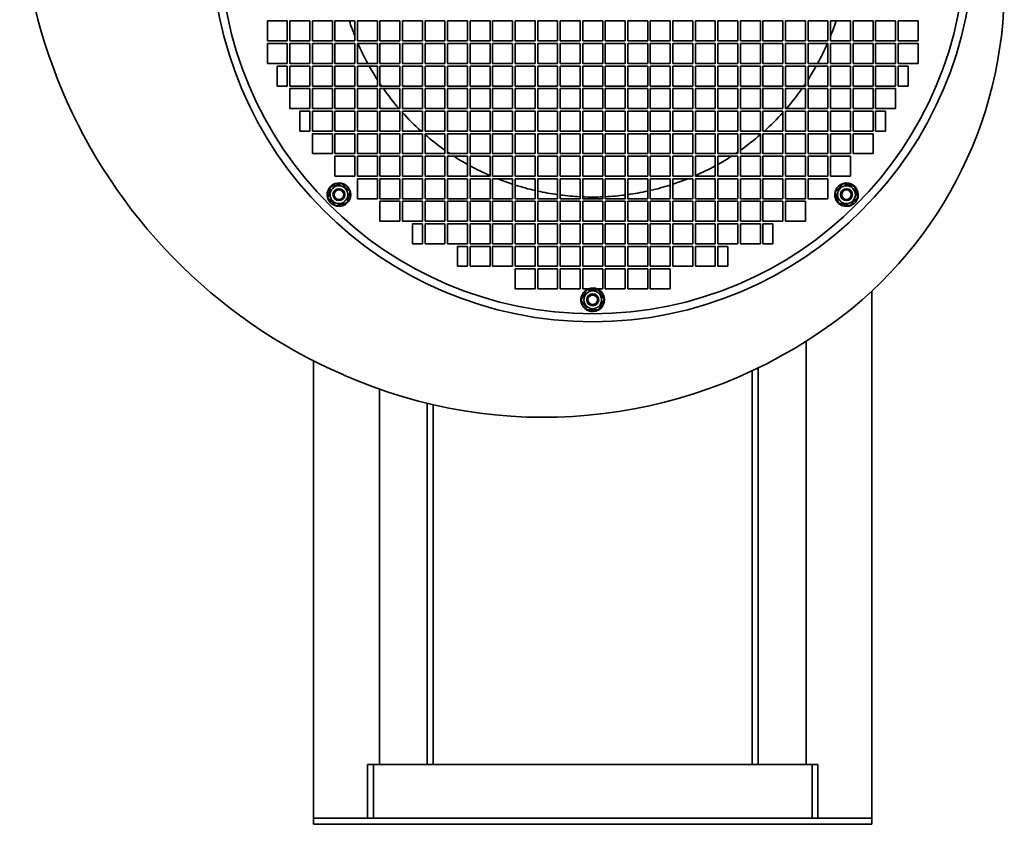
# Model space of a CAD drawing. Header units: millimetres. Extents: x 589 to 1091, y 185 to 1003.
# Tile 1 of 5: x 589 to 1083, y 185 to 588. Entities that reach past the tile are written whole.
import ezdxf

# ---------------------------------------------------------------- set-up
doc = ezdxf.new("R2010")
doc.units = ezdxf.units.MM
doc.header["$LTSCALE"] = 4
doc.layers.add('Krawędzie widoczne(ISO)', color=7, linetype='Continuous', lineweight=35, true_color=0x262659)

msp = doc.modelspace()

# ---------------------------------------------------------------- linework, layer by layer
at = {"layer": 'Krawędzie widoczne(ISO)'}
for p, q in [((713.01, 587.8), (723.01, 587.8)), ((713.01, 577.8), (713.01, 587.8)), ((723.01, 587.8), (723.01, 577.8)), ((724.31, 587.8), (734.31, 587.8)), ((724.31, 577.8), (724.31, 587.8)), ((734.31, 587.8), (734.31, 577.8)), ((735.61, 587.8), (745.61, 587.8)), ((735.61, 577.8), (735.61, 587.8)), ((745.61, 587.8), (745.61, 577.8)), ((746.91, 587.8), (756.91, 587.8)), ((746.91, 577.8), (746.91, 587.8)), ((756.91, 587.8), (756.91, 577.8)), ((758.21, 587.8), (768.21, 587.8)), ((758.21, 577.8), (758.21, 587.8)), ((768.21, 587.8), (768.21, 577.8)), ((769.51, 587.8), (779.51, 587.8)), ((769.51, 577.8), (769.51, 587.8)), ((779.51, 587.8), (779.51, 577.8)), ((780.81, 587.8), (790.81, 587.8)), ((780.81, 577.8), (780.81, 587.8)), ((790.81, 587.8), (790.81, 577.8)), ((792.11, 587.8), (802.11, 587.8)), ((792.11, 577.8), (792.11, 587.8)), ((802.11, 587.8), (802.11, 577.8)), ((803.41, 587.8), (813.41, 587.8)), ((803.41, 577.8), (803.41, 587.8)), ((813.41, 587.8), (813.41, 577.8)), ((814.71, 587.8), (824.71, 587.8)), ((814.71, 577.8), (814.71, 587.8)), ((824.71, 587.8), (824.71, 577.8)), ((826.01, 587.8), (836.01, 587.8)), ((826.01, 577.8), (826.01, 587.8)), ((836.01, 587.8), (836.01, 577.8)), ((837.31, 587.8), (847.31, 587.8)), ((837.31, 577.8), (837.31, 587.8)), ((847.31, 587.8), (847.31, 577.8)), ((848.61, 587.8), (858.61, 587.8)), ((848.61, 577.8), (848.61, 587.8)), ((858.61, 587.8), (858.61, 577.8)), ((859.91, 587.8), (869.91, 587.8)), ((859.91, 577.8), (859.91, 587.8)), ((869.91, 587.8), (869.91, 577.8)), ((871.21, 587.8), (881.21, 587.8)), ((871.21, 577.8), (871.21, 587.8)), ((881.21, 587.8), (881.21, 577.8)), ((882.51, 587.8), (892.51, 587.8)), ((882.51, 577.8), (882.51, 587.8)), ((892.51, 587.8), (892.51, 577.8)), ((893.81, 587.8), (903.81, 587.8)), ((893.81, 577.8), (893.81, 587.8)), ((903.81, 587.8), (903.81, 577.8)), ((905.11, 587.8), (915.11, 587.8)), ((905.11, 577.8), (905.11, 587.8)), ((915.11, 587.8), (915.11, 577.8)), ((916.41, 587.8), (926.41, 587.8)), ((916.41, 577.8), (916.41, 587.8)), ((926.41, 587.8), (926.41, 577.8)), ((927.71, 587.8), (937.71, 587.8)), ((927.71, 577.8), (927.71, 587.8)), ((937.71, 587.8), (937.71, 577.8)), ((939.01, 587.8), (949.01, 587.8)), ((939.01, 577.8), (939.01, 587.8)), ((949.01, 587.8), (949.01, 577.8)), ((950.31, 587.8), (960.31, 587.8)), ((950.31, 577.8), (950.31, 587.8)), ((960.31, 587.8), (960.31, 577.8)), ((961.61, 587.8), (971.61, 587.8)), ((961.61, 577.8), (961.61, 587.8)), ((971.61, 587.8), (971.61, 577.8)), ((972.91, 587.8), (982.91, 587.8)), ((972.91, 577.8), (972.91, 587.8)), ((982.91, 587.8), (982.91, 577.8)), ((984.21, 587.8), (994.21, 587.8)), ((984.21, 577.8), (984.21, 587.8)), ((994.21, 587.8), (994.21, 577.8)), ((995.51, 587.8), (1005.51, 587.8)), ((995.51, 577.8), (995.51, 587.8)), ((1005.51, 587.8), (1005.51, 577.8)), ((1006.81, 587.8), (1016.81, 587.8)), ((1006.81, 577.8), (1006.81, 587.8)), ((1016.81, 587.8), (1016.81, 577.8)), ((1018.11, 587.8), (1028.11, 587.8)), ((1018.11, 577.8), (1018.11, 587.8)), ((1028.11, 587.8), (1028.11, 577.8)), ((1029.41, 587.8), (1039.41, 587.8)), ((1029.41, 577.8), (1029.41, 587.8)), ((1039.41, 587.8), (1039.41, 577.8)), ((723.01, 577.8), (713.01, 577.8)), ((713.01, 576.5), (723.01, 576.5)), ((713.01, 566.5), (713.01, 576.5)), ((723.01, 576.5), (723.01, 566.5)), ((734.31, 577.8), (724.31, 577.8)), ((724.31, 576.5), (734.31, 576.5)), ((724.31, 566.5), (724.31, 576.5)), ((734.31, 576.5), (734.31, 566.5)), ((745.61, 577.8), (735.61, 577.8)), ((735.61, 576.5), (745.61, 576.5)), ((735.61, 566.5), (735.61, 576.5)), ((745.61, 576.5), (745.61, 566.5)), ((756.91, 577.8), (746.91, 577.8)), ((746.91, 576.5), (756.91, 576.5)), ((746.91, 566.5), (746.91, 576.5)), ((756.91, 576.5), (756.91, 566.5)), ((768.21, 577.8), (758.21, 577.8)), ((758.21, 576.5), (768.21, 576.5)), ((758.21, 566.5), (758.21, 576.5)), ((768.21, 576.5), (768.21, 566.5)), ((779.51, 577.8), (769.51, 577.8)), ((769.51, 576.5), (779.51, 576.5)), ((769.51, 566.5), (769.51, 576.5)), ((779.51, 576.5), (779.51, 566.5)), ((790.81, 577.8), (780.81, 577.8)), ((780.81, 576.5), (790.81, 576.5)), ((780.81, 566.5), (780.81, 576.5)), ((790.81, 576.5), (790.81, 566.5)), ((802.11, 577.8), (792.11, 577.8)), ((792.11, 576.5), (802.11, 576.5)), ((792.11, 566.5), (792.11, 576.5)), ((802.11, 576.5), (802.11, 566.5)), ((813.41, 577.8), (803.41, 577.8)), ((803.41, 576.5), (813.41, 576.5)), ((803.41, 566.5), (803.41, 576.5)), ((813.41, 576.5), (813.41, 566.5)), ((824.71, 577.8), (814.71, 577.8)), ((814.71, 576.5), (824.71, 576.5)), ((814.71, 566.5), (814.71, 576.5)), ((824.71, 576.5), (824.71, 566.5)), ((836.01, 577.8), (826.01, 577.8)), ((826.01, 576.5), (836.01, 576.5)), ((826.01, 566.5), (826.01, 576.5)), ((836.01, 576.5), (836.01, 566.5)), ((847.31, 577.8), (837.31, 577.8)), ((837.31, 576.5), (847.31, 576.5)), ((837.31, 566.5), (837.31, 576.5)), ((847.31, 576.5), (847.31, 566.5)), ((858.61, 577.8), (848.61, 577.8)), ((848.61, 576.5), (858.61, 576.5)), ((848.61, 566.5), (848.61, 576.5)), ((858.61, 576.5), (858.61, 566.5)), ((869.91, 577.8), (859.91, 577.8)), ((859.91, 576.5), (869.91, 576.5)), ((859.91, 566.5), (859.91, 576.5)), ((869.91, 576.5), (869.91, 566.5)), ((881.21, 577.8), (871.21, 577.8)), ((871.21, 576.5), (881.21, 576.5)), ((871.21, 566.5), (871.21, 576.5)), ((881.21, 576.5), (881.21, 566.5)), ((892.51, 577.8), (882.51, 577.8)), ((882.51, 576.5), (892.51, 576.5)), ((882.51, 566.5), (882.51, 576.5)), ((892.51, 576.5), (892.51, 566.5)), ((903.81, 577.8), (893.81, 577.8)), ((893.81, 576.5), (903.81, 576.5)), ((893.81, 566.5), (893.81, 576.5)), ((903.81, 576.5), (903.81, 566.5)), ((915.11, 577.8), (905.11, 577.8)), ((905.11, 576.5), (915.11, 576.5)), ((905.11, 566.5), (905.11, 576.5)), ((915.11, 576.5), (915.11, 566.5)), ((926.41, 577.8), (916.41, 577.8)), ((916.41, 576.5), (926.41, 576.5)), ((916.41, 566.5), (916.41, 576.5)), ((926.41, 576.5), (926.41, 566.5)), ((937.71, 577.8), (927.71, 577.8)), ((927.71, 576.5), (937.71, 576.5)), ((927.71, 566.5), (927.71, 576.5)), ((937.71, 576.5), (937.71, 566.5)), ((949.01, 577.8), (939.01, 577.8)), ((939.01, 576.5), (949.01, 576.5)), ((939.01, 566.5), (939.01, 576.5)), ((949.01, 576.5), (949.01, 566.5)), ((960.31, 577.8), (950.31, 577.8)), ((950.31, 576.5), (960.31, 576.5)), ((950.31, 566.5), (950.31, 576.5)), ((960.31, 576.5), (960.31, 566.5)), ((971.61, 577.8), (961.61, 577.8)), ((961.61, 576.5), (971.61, 576.5)), ((961.61, 566.5), (961.61, 576.5)), ((971.61, 576.5), (971.61, 566.5)), ((982.91, 577.8), (972.91, 577.8)), ((972.91, 576.5), (982.91, 576.5)), ((972.91, 566.5), (972.91, 576.5)), ((982.91, 576.5), (982.91, 566.5)), ((994.21, 577.8), (984.21, 577.8)), ((984.21, 576.5), (994.21, 576.5)), ((984.21, 566.5), (984.21, 576.5)), ((994.21, 576.5), (994.21, 566.5)), ((1005.51, 577.8), (995.51, 577.8)), ((995.51, 576.5), (1005.51, 576.5)), ((995.51, 566.5), (995.51, 576.5)), ((1005.51, 576.5), (1005.51, 566.5)), ((1016.81, 577.8), (1006.81, 577.8)), ((1006.81, 576.5), (1016.81, 576.5)), ((1006.81, 566.5), (1006.81, 576.5)), ((1016.81, 576.5), (1016.81, 566.5)), ((1028.11, 577.8), (1018.11, 577.8)), ((1018.11, 576.5), (1028.11, 576.5)), ((1018.11, 566.5), (1018.11, 576.5)), ((1028.11, 576.5), (1028.11, 566.5)), ((1039.41, 577.8), (1029.41, 577.8)), ((1029.41, 576.5), (1039.41, 576.5)), ((1029.41, 566.5), (1029.41, 576.5)), ((1039.41, 576.5), (1039.41, 566.5)), ((723.01, 566.5), (713.01, 566.5)), ((718.01, 565.2), (723.01, 565.2)), ((718.01, 555.2), (718.01, 565.2)), ((723.01, 565.2), (723.01, 555.2)), ((734.31, 566.5), (724.31, 566.5)), ((724.31, 565.2), (734.31, 565.2)), ((724.31, 555.2), (724.31, 565.2)), ((734.31, 565.2), (734.31, 555.2)), ((745.61, 566.5), (735.61, 566.5)), ((735.61, 565.2), (745.61, 565.2)), ((735.61, 555.2), (735.61, 565.2)), ((745.61, 565.2), (745.61, 555.2)), ((756.91, 566.5), (746.91, 566.5)), ((746.91, 565.2), (756.91, 565.2)), ((746.91, 555.2), (746.91, 565.2)), ((756.91, 565.2), (756.91, 555.2)), ((768.21, 566.5), (758.21, 566.5)), ((758.21, 565.2), (768.21, 565.2)), ((758.21, 555.2), (758.21, 565.2)), ((768.21, 565.2), (768.21, 555.2)), ((779.51, 566.5), (769.51, 566.5)), ((769.51, 565.2), (779.51, 565.2)), ((769.51, 555.2), (769.51, 565.2)), ((779.51, 565.2), (779.51, 555.2)), ((790.81, 566.5), (780.81, 566.5)), ((780.81, 565.2), (790.81, 565.2)), ((780.81, 555.2), (780.81, 565.2)), ((790.81, 565.2), (790.81, 555.2)), ((802.11, 566.5), (792.11, 566.5)), ((792.11, 565.2), (802.11, 565.2)), ((792.11, 555.2), (792.11, 565.2)), ((802.11, 565.2), (802.11, 555.2)), ((813.41, 566.5), (803.41, 566.5)), ((803.41, 565.2), (813.41, 565.2)), ((803.41, 555.2), (803.41, 565.2)), ((813.41, 565.2), (813.41, 555.2)), ((824.71, 566.5), (814.71, 566.5)), ((814.71, 565.2), (824.71, 565.2)), ((814.71, 555.2), (814.71, 565.2)), ((824.71, 565.2), (824.71, 555.2)), ((836.01, 566.5), (826.01, 566.5)), ((826.01, 565.2), (836.01, 565.2)), ((826.01, 555.2), (826.01, 565.2)), ((836.01, 565.2), (836.01, 555.2)), ((847.31, 566.5), (837.31, 566.5)), ((837.31, 565.2), (847.31, 565.2)), ((837.31, 555.2), (837.31, 565.2)), ((847.31, 565.2), (847.31, 555.2)), ((858.61, 566.5), (848.61, 566.5)), ((848.61, 565.2), (858.61, 565.2)), ((848.61, 555.2), (848.61, 565.2)), ((858.61, 565.2), (858.61, 555.2)), ((869.91, 566.5), (859.91, 566.5)), ((859.91, 565.2), (869.91, 565.2)), ((859.91, 555.2), (859.91, 565.2)), ((869.91, 565.2), (869.91, 555.2)), ((881.21, 566.5), (871.21, 566.5)), ((871.21, 565.2), (881.21, 565.2)), ((871.21, 555.2), (871.21, 565.2)), ((881.21, 565.2), (881.21, 555.2)), ((892.51, 566.5), (882.51, 566.5)), ((882.51, 565.2), (892.51, 565.2)), ((882.51, 555.2), (882.51, 565.2)), ((892.51, 565.2), (892.51, 555.2)), ((903.81, 566.5), (893.81, 566.5)), ((893.81, 565.2), (903.81, 565.2)), ((893.81, 555.2), (893.81, 565.2)), ((903.81, 565.2), (903.81, 555.2)), ((915.11, 566.5), (905.11, 566.5)), ((905.11, 565.2), (915.11, 565.2)), ((905.11, 555.2), (905.11, 565.2)), ((915.11, 565.2), (915.11, 555.2)), ((926.41, 566.5), (916.41, 566.5)), ((916.41, 565.2), (926.41, 565.2)), ((916.41, 555.2), (916.41, 565.2)), ((926.41, 565.2), (926.41, 555.2)), ((937.71, 566.5), (927.71, 566.5)), ((927.71, 565.2), (937.71, 565.2)), ((927.71, 555.2), (927.71, 565.2)), ((937.71, 565.2), (937.71, 555.2)), ((949.01, 566.5), (939.01, 566.5)), ((939.01, 565.2), (949.01, 565.2)), ((939.01, 555.2), (939.01, 565.2)), ((949.01, 565.2), (949.01, 555.2)), ((960.31, 566.5), (950.31, 566.5)), ((950.31, 565.2), (960.31, 565.2)), ((950.31, 555.2), (950.31, 565.2)), ((960.31, 565.2), (960.31, 555.2)), ((971.61, 566.5), (961.61, 566.5)), ((961.61, 565.2), (971.61, 565.2)), ((961.61, 555.2), (961.61, 565.2)), ((971.61, 565.2), (971.61, 555.2)), ((982.91, 566.5), (972.91, 566.5)), ((972.91, 565.2), (982.91, 565.2)), ((972.91, 555.2), (972.91, 565.2)), ((982.91, 565.2), (982.91, 555.2)), ((994.21, 566.5), (984.21, 566.5)), ((984.21, 565.2), (994.21, 565.2)), ((984.21, 555.2), (984.21, 565.2)), ((994.21, 565.2), (994.21, 555.2)), ((1005.51, 566.5), (995.51, 566.5)), ((995.51, 565.2), (1005.51, 565.2)), ((995.51, 555.2), (995.51, 565.2)), ((1005.51, 565.2), (1005.51, 555.2)), ((1016.81, 566.5), (1006.81, 566.5)), ((1006.81, 565.2), (1016.81, 565.2)), ((1006.81, 555.2), (1006.81, 565.2)), ((1016.81, 565.2), (1016.81, 555.2)), ((1028.11, 566.5), (1018.11, 566.5)), ((1018.11, 565.2), (1028.11, 565.2)), ((1018.11, 555.2), (1018.11, 565.2)), ((1028.11, 565.2), (1028.11, 555.2)), ((1039.41, 566.5), (1029.41, 566.5)), ((1029.41, 565.2), (1034.41, 565.2)), ((1029.41, 555.2), (1029.41, 565.2)), ((1034.41, 565.2), (1034.41, 555.2)), ((723.01, 555.2), (718.01, 555.2)), ((734.31, 555.2), (724.31, 555.2)), ((724.31, 553.9), (734.31, 553.9)), ((724.31, 543.9), (724.31, 553.9)), ((734.31, 553.9), (734.31, 543.9)), ((745.61, 555.2), (735.61, 555.2)), ((735.61, 553.9), (745.61, 553.9)), ((735.61, 543.9), (735.61, 553.9)), ((745.61, 553.9), (745.61, 543.9)), ((756.91, 555.2), (746.91, 555.2)), ((746.91, 553.9), (756.91, 553.9)), ((746.91, 543.9), (746.91, 553.9)), ((756.91, 553.9), (756.91, 543.9)), ((768.21, 555.2), (758.21, 555.2)), ((758.21, 553.9), (768.21, 553.9)), ((758.21, 543.9), (758.21, 553.9)), ((768.21, 553.9), (768.21, 543.9)), ((779.51, 555.2), (769.51, 555.2)), ((769.51, 553.9), (779.51, 553.9)), ((769.51, 543.9), (769.51, 553.9)), ((779.51, 553.9), (779.51, 543.9)), ((790.81, 555.2), (780.81, 555.2)), ((780.81, 553.9), (790.81, 553.9)), ((780.81, 543.9), (780.81, 553.9)), ((790.81, 553.9), (790.81, 543.9)), ((802.11, 555.2), (792.11, 555.2)), ((792.11, 553.9), (802.11, 553.9)), ((792.11, 543.9), (792.11, 553.9)), ((802.11, 553.9), (802.11, 543.9)), ((813.41, 555.2), (803.41, 555.2)), ((803.41, 553.9), (813.41, 553.9)), ((803.41, 543.9), (803.41, 553.9)), ((813.41, 553.9), (813.41, 543.9)), ((824.71, 555.2), (814.71, 555.2)), ((814.71, 553.9), (824.71, 553.9)), ((814.71, 543.9), (814.71, 553.9)), ((824.71, 553.9), (824.71, 543.9)), ((836.01, 555.2), (826.01, 555.2)), ((826.01, 553.9), (836.01, 553.9)), ((826.01, 543.9), (826.01, 553.9)), ((836.01, 553.9), (836.01, 543.9)), ((847.31, 555.2), (837.31, 555.2)), ((837.31, 553.9), (847.31, 553.9)), ((837.31, 543.9), (837.31, 553.9)), ((847.31, 553.9), (847.31, 543.9)), ((858.61, 555.2), (848.61, 555.2)), ((848.61, 553.9), (858.61, 553.9)), ((848.61, 543.9), (848.61, 553.9)), ((858.61, 553.9), (858.61, 543.9)), ((869.91, 555.2), (859.91, 555.2)), ((859.91, 553.9), (869.91, 553.9)), ((859.91, 543.9), (859.91, 553.9)), ((869.91, 553.9), (869.91, 543.9)), ((881.21, 555.2), (871.21, 555.2)), ((871.21, 553.9), (881.21, 553.9)), ((871.21, 543.9), (871.21, 553.9)), ((881.21, 553.9), (881.21, 543.9)), ((892.51, 555.2), (882.51, 555.2)), ((882.51, 553.9), (892.51, 553.9)), ((882.51, 543.9), (882.51, 553.9)), ((892.51, 553.9), (892.51, 543.9)), ((903.81, 555.2), (893.81, 555.2)), ((893.81, 553.9), (903.81, 553.9)), ((893.81, 543.9), (893.81, 553.9)), ((903.81, 553.9), (903.81, 543.9)), ((915.11, 555.2), (905.11, 555.2)), ((905.11, 553.9), (915.11, 553.9)), ((905.11, 543.9), (905.11, 553.9)), ((915.11, 553.9), (915.11, 543.9)), ((926.41, 555.2), (916.41, 555.2)), ((916.41, 553.9), (926.41, 553.9)), ((916.41, 543.9), (916.41, 553.9)), ((926.41, 553.9), (926.41, 543.9)), ((937.71, 555.2), (927.71, 555.2)), ((927.71, 553.9), (937.71, 553.9)), ((927.71, 543.9), (927.71, 553.9)), ((937.71, 553.9), (937.71, 543.9)), ((949.01, 555.2), (939.01, 555.2)), ((939.01, 553.9), (949.01, 553.9)), ((939.01, 543.9), (939.01, 553.9)), ((949.01, 553.9), (949.01, 543.9)), ((960.31, 555.2), (950.31, 555.2)), ((950.31, 553.9), (960.31, 553.9)), ((950.31, 543.9), (950.31, 553.9)), ((960.31, 553.9), (960.31, 543.9)), ((971.61, 555.2), (961.61, 555.2)), ((961.61, 553.9), (971.61, 553.9)), ((961.61, 543.9), (961.61, 553.9)), ((971.61, 553.9), (971.61, 543.9)), ((982.91, 555.2), (972.91, 555.2)), ((972.91, 553.9), (982.91, 553.9)), ((972.91, 543.9), (972.91, 553.9)), ((982.91, 553.9), (982.91, 543.9)), ((994.21, 555.2), (984.21, 555.2)), ((984.21, 553.9), (994.21, 553.9)), ((984.21, 543.9), (984.21, 553.9)), ((994.21, 553.9), (994.21, 543.9)), ((1005.51, 555.2), (995.51, 555.2)), ((995.51, 553.9), (1005.51, 553.9)), ((995.51, 543.9), (995.51, 553.9)), ((1005.51, 553.9), (1005.51, 543.9)), ((1016.81, 555.2), (1006.81, 555.2)), ((1006.81, 553.9), (1016.81, 553.9)), ((1006.81, 543.9), (1006.81, 553.9)), ((1016.81, 553.9), (1016.81, 543.9)), ((1028.11, 555.2), (1018.11, 555.2)), ((1018.11, 553.9), (1028.11, 553.9)), ((1018.11, 543.9), (1018.11, 553.9)), ((1028.11, 553.9), (1028.11, 543.9)), ((1034.41, 555.2), (1029.41, 555.2)), ((734.31, 543.9), (724.31, 543.9)), ((745.61, 543.9), (735.61, 543.9)), ((756.91, 543.9), (746.91, 543.9)), ((768.21, 543.9), (758.21, 543.9)), ((779.51, 543.9), (769.51, 543.9)), ((790.81, 543.9), (780.81, 543.9)), ((802.11, 543.9), (792.11, 543.9)), ((813.41, 543.9), (803.41, 543.9)), ((824.71, 543.9), (814.71, 543.9)), ((836.01, 543.9), (826.01, 543.9)), ((847.31, 543.9), (837.31, 543.9)), ((858.61, 543.9), (848.61, 543.9)), ((869.91, 543.9), (859.91, 543.9)), ((881.21, 543.9), (871.21, 543.9)), ((892.51, 543.9), (882.51, 543.9)), ((903.81, 543.9), (893.81, 543.9)), ((915.11, 543.9), (905.11, 543.9)), ((926.41, 543.9), (916.41, 543.9)), ((937.71, 543.9), (927.71, 543.9)), ((949.01, 543.9), (939.01, 543.9)), ((960.31, 543.9), (950.31, 543.9)), ((971.61, 543.9), (961.61, 543.9)), ((982.91, 543.9), (972.91, 543.9)), ((994.21, 543.9), (984.21, 543.9)), ((1005.51, 543.9), (995.51, 543.9)), ((1016.81, 543.9), (1006.81, 543.9)), ((1028.11, 543.9), (1018.11, 543.9)), ((729.31, 542.58), (734.31, 542.58)), ((729.31, 532.58), (729.31, 542.58)), ((734.31, 542.58), (734.31, 532.58)), ((735.61, 542.6), (745.61, 542.6)), ((735.61, 532.6), (735.61, 542.6)), ((745.61, 542.6), (745.61, 532.6)), ((746.91, 542.6), (756.91, 542.6)), ((746.91, 532.6), (746.91, 542.6)), ((756.91, 542.6), (756.91, 532.6)), ((758.21, 542.6), (768.21, 542.6)), ((758.21, 532.6), (758.21, 542.6)), ((768.21, 542.6), (768.21, 532.6)), ((769.51, 542.6), (779.51, 542.6)), ((769.51, 532.6), (769.51, 542.6)), ((779.51, 542.6), (779.51, 532.6)), ((780.81, 542.6), (790.81, 542.6)), ((780.81, 532.6), (780.81, 542.6)), ((790.81, 542.6), (790.81, 532.6)), ((792.11, 542.6), (802.11, 542.6)), ((792.11, 532.6), (792.11, 542.6)), ((802.11, 542.6), (802.11, 532.6)), ((803.41, 542.6), (813.41, 542.6)), ((803.41, 532.6), (803.41, 542.6)), ((813.41, 542.6), (813.41, 532.6)), ((814.71, 542.6), (824.71, 542.6)), ((814.71, 532.6), (814.71, 542.6)), ((824.71, 542.6), (824.71, 532.6)), ((826.01, 542.6), (836.01, 542.6)), ((826.01, 532.6), (826.01, 542.6)), ((836.01, 542.6), (836.01, 532.6)), ((837.31, 542.6), (847.31, 542.6)), ((837.31, 532.6), (837.31, 542.6)), ((847.31, 542.6), (847.31, 532.6)), ((848.61, 542.6), (858.61, 542.6)), ((848.61, 532.6), (848.61, 542.6)), ((858.61, 542.6), (858.61, 532.6)), ((859.91, 542.6), (869.91, 542.6)), ((859.91, 532.6), (859.91, 542.6)), ((869.91, 542.6), (869.91, 532.6)), ((871.21, 542.6), (881.21, 542.6)), ((871.21, 532.6), (871.21, 542.6)), ((881.21, 542.6), (881.21, 532.6)), ((882.51, 542.6), (892.51, 542.6)), ((882.51, 532.6), (882.51, 542.6)), ((892.51, 542.6), (892.51, 532.6)), ((893.81, 542.6), (903.81, 542.6)), ((893.81, 532.6), (893.81, 542.6)), ((903.81, 542.6), (903.81, 532.6)), ((905.11, 542.6), (915.11, 542.6)), ((905.11, 532.6), (905.11, 542.6)), ((915.11, 542.6), (915.11, 532.6)), ((916.41, 542.6), (926.41, 542.6)), ((916.41, 532.6), (916.41, 542.6)), ((926.41, 542.6), (926.41, 532.6)), ((927.71, 542.6), (937.71, 542.6)), ((927.71, 532.6), (927.71, 542.6)), ((937.71, 542.6), (937.71, 532.6)), ((939.01, 542.6), (949.01, 542.6)), ((939.01, 532.6), (939.01, 542.6)), ((949.01, 542.6), (949.01, 532.6)), ((950.31, 542.6), (960.31, 542.6)), ((950.31, 532.6), (950.31, 542.6)), ((960.31, 542.6), (960.31, 532.6)), ((961.61, 542.6), (971.61, 542.6)), ((961.61, 532.6), (961.61, 542.6)), ((971.61, 542.6), (971.61, 532.6)), ((972.91, 542.6), (982.91, 542.6)), ((972.91, 532.6), (972.91, 542.6)), ((982.91, 542.6), (982.91, 532.6)), ((984.21, 542.6), (994.21, 542.6)), ((984.21, 532.6), (984.21, 542.6)), ((994.21, 542.6), (994.21, 532.6)), ((995.51, 542.6), (1005.51, 542.6)), ((995.51, 532.6), (995.51, 542.6)), ((1005.51, 542.6), (1005.51, 532.6)), ((1006.81, 542.6), (1016.81, 542.6)), ((1006.81, 532.6), (1006.81, 542.6)), ((1016.81, 542.6), (1016.81, 532.6)), ((1018.11, 532.58), (1018.11, 542.58)), ((1018.11, 542.58), (1023.11, 542.58)), ((1023.11, 542.58), (1023.11, 532.58)), ((734.31, 532.58), (729.31, 532.58)), ((745.61, 532.6), (735.61, 532.6)), ((735.61, 531.3), (745.61, 531.3)), ((735.61, 521.3), (735.61, 531.3)), ((745.61, 531.3), (745.61, 521.3)), ((756.91, 532.6), (746.91, 532.6)), ((746.91, 531.3), (756.91, 531.3)), ((746.91, 521.3), (746.91, 531.3)), ((756.91, 531.3), (756.91, 521.3)), ((768.21, 532.6), (758.21, 532.6)), ((758.21, 531.3), (768.21, 531.3)), ((758.21, 521.3), (758.21, 531.3)), ((768.21, 531.3), (768.21, 521.3)), ((779.51, 532.6), (769.51, 532.6)), ((769.51, 531.3), (779.51, 531.3)), ((769.51, 521.3), (769.51, 531.3)), ((779.51, 531.3), (779.51, 521.3)), ((790.81, 532.6), (780.81, 532.6)), ((780.81, 531.3), (790.81, 531.3)), ((780.81, 521.3), (780.81, 531.3)), ((790.81, 531.3), (790.81, 521.3)), ((802.11, 532.6), (792.11, 532.6)), ((792.11, 531.3), (802.11, 531.3)), ((792.11, 521.3), (792.11, 531.3)), ((802.11, 531.3), (802.11, 521.3)), ((813.41, 532.6), (803.41, 532.6)), ((803.41, 531.3), (813.41, 531.3)), ((803.41, 521.3), (803.41, 531.3)), ((813.41, 531.3), (813.41, 521.3)), ((824.71, 532.6), (814.71, 532.6)), ((814.71, 531.3), (824.71, 531.3)), ((814.71, 521.3), (814.71, 531.3)), ((824.71, 531.3), (824.71, 521.3)), ((836.01, 532.6), (826.01, 532.6)), ((826.01, 531.3), (836.01, 531.3)), ((826.01, 521.3), (826.01, 531.3)), ((836.01, 531.3), (836.01, 521.3)), ((847.31, 532.6), (837.31, 532.6)), ((837.31, 531.3), (847.31, 531.3)), ((837.31, 521.3), (837.31, 531.3)), ((847.31, 531.3), (847.31, 521.3)), ((858.61, 532.6), (848.61, 532.6)), ((848.61, 531.3), (858.61, 531.3)), ((848.61, 521.3), (848.61, 531.3)), ((858.61, 531.3), (858.61, 521.3)), ((869.91, 532.6), (859.91, 532.6)), ((859.91, 531.3), (869.91, 531.3)), ((859.91, 521.3), (859.91, 531.3)), ((869.91, 531.3), (869.91, 521.3)), ((881.21, 532.6), (871.21, 532.6)), ((871.21, 531.3), (881.21, 531.3)), ((871.21, 521.3), (871.21, 531.3)), ((881.21, 531.3), (881.21, 521.3)), ((892.51, 532.6), (882.51, 532.6)), ((882.51, 531.3), (892.51, 531.3)), ((882.51, 521.3), (882.51, 531.3)), ((892.51, 531.3), (892.51, 521.3)), ((903.81, 532.6), (893.81, 532.6)), ((893.81, 531.3), (903.81, 531.3)), ((893.81, 521.3), (893.81, 531.3)), ((903.81, 531.3), (903.81, 521.3)), ((915.11, 532.6), (905.11, 532.6)), ((905.11, 531.3), (915.11, 531.3)), ((905.11, 521.3), (905.11, 531.3)), ((915.11, 531.3), (915.11, 521.3)), ((926.41, 532.6), (916.41, 532.6)), ((916.41, 531.3), (926.41, 531.3)), ((916.41, 521.3), (916.41, 531.3)), ((926.41, 531.3), (926.41, 521.3)), ((937.71, 532.6), (927.71, 532.6)), ((927.71, 531.3), (937.71, 531.3)), ((927.71, 521.3), (927.71, 531.3)), ((937.71, 531.3), (937.71, 521.3)), ((949.01, 532.6), (939.01, 532.6)), ((939.01, 531.3), (949.01, 531.3)), ((939.01, 521.3), (939.01, 531.3)), ((949.01, 531.3), (949.01, 521.3)), ((960.31, 532.6), (950.31, 532.6)), ((950.31, 531.3), (960.31, 531.3)), ((950.31, 521.3), (950.31, 531.3)), ((960.31, 531.3), (960.31, 521.3)), ((971.61, 532.6), (961.61, 532.6)), ((961.61, 531.3), (971.61, 531.3)), ((961.61, 521.3), (961.61, 531.3)), ((971.61, 531.3), (971.61, 521.3)), ((982.91, 532.6), (972.91, 532.6)), ((972.91, 531.3), (982.91, 531.3)), ((972.91, 521.3), (972.91, 531.3)), ((982.91, 531.3), (982.91, 521.3)), ((994.21, 532.6), (984.21, 532.6)), ((984.21, 531.3), (994.21, 531.3)), ((984.21, 521.3), (984.21, 531.3)), ((994.21, 531.3), (994.21, 521.3)), ((1005.51, 532.6), (995.51, 532.6)), ((995.51, 531.3), (1005.51, 531.3)), ((995.51, 521.3), (995.51, 531.3)), ((1005.51, 531.3), (1005.51, 521.3)), ((1016.81, 532.6), (1006.81, 532.6)), ((1006.81, 531.3), (1016.81, 531.3)), ((1006.81, 521.3), (1006.81, 531.3)), ((1016.81, 531.3), (1016.81, 521.3)), ((1023.11, 532.58), (1018.11, 532.58)), ((745.61, 521.3), (735.61, 521.3)), ((756.91, 521.3), (746.91, 521.3)), ((746.91, 520), (756.91, 520)), ((746.91, 510), (746.91, 520)), ((756.91, 520), (756.91, 510)), ((768.21, 521.3), (758.21, 521.3)), ((758.21, 520), (768.21, 520)), ((758.21, 510), (758.21, 520)), ((768.21, 520), (768.21, 510)), ((779.51, 521.3), (769.51, 521.3)), ((769.51, 520), (779.51, 520)), ((769.51, 510), (769.51, 520)), ((779.51, 520), (779.51, 510)), ((790.81, 521.3), (780.81, 521.3)), ((780.81, 520), (790.81, 520)), ((780.81, 510), (780.81, 520)), ((790.81, 520), (790.81, 510)), ((802.11, 521.3), (792.11, 521.3)), ((792.11, 520), (802.11, 520)), ((792.11, 510), (792.11, 520)), ((802.11, 520), (802.11, 510)), ((813.41, 521.3), (803.41, 521.3)), ((803.41, 520), (813.41, 520)), ((803.41, 510), (803.41, 520)), ((813.41, 520), (813.41, 510)), ((824.71, 521.3), (814.71, 521.3)), ((814.71, 520), (824.71, 520)), ((814.71, 510), (814.71, 520)), ((824.71, 520), (824.71, 510)), ((836.01, 521.3), (826.01, 521.3)), ((826.01, 520), (836.01, 520)), ((826.01, 510), (826.01, 520)), ((836.01, 520), (836.01, 510)), ((847.31, 521.3), (837.31, 521.3)), ((837.31, 520), (847.31, 520)), ((837.31, 510), (837.31, 520)), ((847.31, 520), (847.31, 510)), ((858.61, 521.3), (848.61, 521.3)), ((848.61, 520), (858.61, 520)), ((848.61, 510), (848.61, 520)), ((858.61, 520), (858.61, 510)), ((869.91, 521.3), (859.91, 521.3)), ((859.91, 520), (869.91, 520)), ((859.91, 510), (859.91, 520)), ((869.91, 520), (869.91, 510)), ((881.21, 521.3), (871.21, 521.3)), ((871.21, 520), (881.21, 520)), ((871.21, 510), (871.21, 520)), ((881.21, 520), (881.21, 510)), ((892.51, 521.3), (882.51, 521.3)), ((882.51, 520), (892.51, 520)), ((882.51, 510), (882.51, 520)), ((892.51, 520), (892.51, 510)), ((903.81, 521.3), (893.81, 521.3)), ((893.81, 520), (903.81, 520)), ((893.81, 510), (893.81, 520)), ((903.81, 520), (903.81, 510)), ((915.11, 521.3), (905.11, 521.3)), ((905.11, 520), (915.11, 520)), ((905.11, 510), (905.11, 520)), ((915.11, 520), (915.11, 510)), ((926.41, 521.3), (916.41, 521.3)), ((916.41, 520), (926.41, 520)), ((916.41, 510), (916.41, 520)), ((926.41, 520), (926.41, 510)), ((937.71, 521.3), (927.71, 521.3)), ((927.71, 520), (937.71, 520)), ((927.71, 510), (927.71, 520)), ((937.71, 520), (937.71, 510)), ((949.01, 521.3), (939.01, 521.3)), ((939.01, 520), (949.01, 520)), ((939.01, 510), (939.01, 520)), ((949.01, 520), (949.01, 510)), ((960.31, 521.3), (950.31, 521.3)), ((950.31, 520), (960.31, 520)), ((950.31, 510), (950.31, 520)), ((960.31, 520), (960.31, 510)), ((971.61, 521.3), (961.61, 521.3)), ((961.61, 520), (971.61, 520)), ((961.61, 510), (961.61, 520)), ((971.61, 520), (971.61, 510)), ((982.91, 521.3), (972.91, 521.3)), ((972.91, 520), (982.91, 520)), ((972.91, 510), (972.91, 520)), ((982.91, 520), (982.91, 510)), ((994.21, 521.3), (984.21, 521.3)), ((984.21, 520), (994.21, 520)), ((984.21, 510), (984.21, 520)), ((994.21, 520), (994.21, 510)), ((1005.51, 521.3), (995.51, 521.3)), ((995.51, 520), (1005.51, 520)), ((995.51, 510), (995.51, 520)), ((1005.51, 520), (1005.51, 510)), ((1016.81, 521.3), (1006.81, 521.3)), ((756.91, 510), (746.91, 510)), ((768.21, 510), (758.21, 510)), ((758.21, 508.7), (768.21, 508.7)), ((758.21, 498.7), (758.21, 508.7)), ((768.21, 508.7), (768.21, 498.7)), ((779.51, 510), (769.51, 510)), ((769.51, 508.7), (779.51, 508.7)), ((769.51, 498.7), (769.51, 508.7)), ((779.51, 508.7), (779.51, 498.7)), ((790.81, 510), (780.81, 510)), ((780.81, 508.7), (790.81, 508.7)), ((780.81, 498.7), (780.81, 508.7)), ((790.81, 508.7), (790.81, 498.7)), ((802.11, 510), (792.11, 510)), ((792.11, 508.7), (802.11, 508.7)), ((792.11, 498.7), (792.11, 508.7)), ((802.11, 508.7), (802.11, 498.7)), ((813.41, 510), (803.41, 510)), ((803.41, 508.7), (813.41, 508.7)), ((803.41, 498.7), (803.41, 508.7)), ((813.41, 508.7), (813.41, 498.7)), ((824.71, 510), (814.71, 510)), ((814.71, 508.7), (824.71, 508.7)), ((814.71, 498.7), (814.71, 508.7)), ((824.71, 508.7), (824.71, 498.7)), ((836.01, 510), (826.01, 510)), ((826.01, 508.7), (836.01, 508.7)), ((826.01, 498.7), (826.01, 508.7)), ((836.01, 508.7), (836.01, 498.7)), ((847.31, 510), (837.31, 510)), ((837.31, 508.7), (847.31, 508.7)), ((837.31, 498.7), (837.31, 508.7)), ((847.31, 508.7), (847.31, 498.7)), ((858.61, 510), (848.61, 510)), ((848.61, 508.7), (858.61, 508.7)), ((848.61, 498.7), (848.61, 508.7)), ((858.61, 508.7), (858.61, 498.7)), ((869.91, 510), (859.91, 510)), ((859.91, 508.7), (869.91, 508.7)), ((859.91, 498.7), (859.91, 508.7)), ((869.91, 508.7), (869.91, 498.7)), ((881.21, 510), (871.21, 510)), ((871.21, 508.7), (881.21, 508.7)), ((871.21, 498.7), (871.21, 508.7)), ((881.21, 508.7), (881.21, 498.7)), ((892.51, 510), (882.51, 510)), ((882.51, 508.7), (892.51, 508.7)), ((882.51, 498.7), (882.51, 508.7)), ((892.51, 508.7), (892.51, 498.7)), ((903.81, 510), (893.81, 510)), ((893.81, 508.7), (903.81, 508.7)), ((893.81, 498.7), (893.81, 508.7)), ((903.81, 508.7), (903.81, 498.7)), ((915.11, 510), (905.11, 510)), ((905.11, 508.7), (915.11, 508.7)), ((905.11, 498.7), (905.11, 508.7)), ((915.11, 508.7), (915.11, 498.7)), ((926.41, 510), (916.41, 510)), ((916.41, 508.7), (926.41, 508.7)), ((916.41, 498.7), (916.41, 508.7)), ((926.41, 508.7), (926.41, 498.7)), ((937.71, 510), (927.71, 510)), ((927.71, 508.7), (937.71, 508.7)), ((927.71, 498.7), (927.71, 508.7)), ((937.71, 508.7), (937.71, 498.7)), ((949.01, 510), (939.01, 510)), ((939.01, 508.7), (949.01, 508.7)), ((939.01, 498.7), (939.01, 508.7)), ((949.01, 508.7), (949.01, 498.7)), ((960.31, 510), (950.31, 510)), ((950.31, 508.7), (960.31, 508.7)), ((950.31, 498.7), (950.31, 508.7)), ((960.31, 508.7), (960.31, 498.7)), ((971.61, 510), (961.61, 510)), ((961.61, 508.7), (971.61, 508.7)), ((961.61, 498.7), (961.61, 508.7)), ((971.61, 508.7), (971.61, 498.7)), ((982.91, 510), (972.91, 510)), ((972.91, 508.7), (982.91, 508.7)), ((972.91, 498.7), (972.91, 508.7)), ((982.91, 508.7), (982.91, 498.7)), ((994.21, 510), (984.21, 510)), ((984.21, 508.7), (994.21, 508.7)), ((984.21, 498.7), (984.21, 508.7)), ((994.21, 508.7), (994.21, 498.7)), ((1005.51, 510), (995.51, 510)), ((744.7, 504.49), (744.54, 504.66)), ((744.99, 505.11), (745.24, 504.86)), ((768.21, 498.7), (758.21, 498.7)), ((779.51, 498.7), (769.51, 498.7)), ((769.51, 497.4), (779.51, 497.4)), ((769.51, 487.4), (769.51, 497.4)), ((779.51, 497.4), (779.51, 487.4)), ((790.81, 498.7), (780.81, 498.7)), ((780.81, 497.4), (790.81, 497.4)), ((780.81, 487.4), (780.81, 497.4)), ((790.81, 497.4), (790.81, 487.4)), ((802.11, 498.7), (792.11, 498.7)), ((792.11, 497.4), (802.11, 497.4)), ((792.11, 487.4), (792.11, 497.4)), ((802.11, 497.4), (802.11, 487.4)), ((813.41, 498.7), (803.41, 498.7)), ((803.41, 497.4), (813.41, 497.4)), ((803.41, 487.4), (803.41, 497.4)), ((813.41, 497.4), (813.41, 487.4)), ((824.71, 498.7), (814.71, 498.7)), ((814.71, 497.4), (824.71, 497.4)), ((814.71, 487.4), (814.71, 497.4)), ((824.71, 497.4), (824.71, 487.4)), ((836.01, 498.7), (826.01, 498.7)), ((826.01, 497.4), (836.01, 497.4)), ((826.01, 487.4), (826.01, 497.4)), ((836.01, 497.4), (836.01, 487.4)), ((847.31, 498.7), (837.31, 498.7)), ((837.31, 497.4), (847.31, 497.4)), ((837.31, 487.4), (837.31, 497.4)), ((847.31, 497.4), (847.31, 487.4)), ((858.61, 498.7), (848.61, 498.7)), ((848.61, 497.4), (858.61, 497.4)), ((848.61, 487.4), (848.61, 497.4)), ((858.61, 497.4), (858.61, 487.4)), ((869.91, 498.7), (859.91, 498.7)), ((859.91, 497.4), (869.91, 497.4)), ((859.91, 487.4), (859.91, 497.4)), ((869.91, 497.4), (869.91, 487.4)), ((881.21, 498.7), (871.21, 498.7)), ((871.21, 497.4), (881.21, 497.4)), ((871.21, 487.4), (871.21, 497.4)), ((881.21, 497.4), (881.21, 487.4)), ((892.51, 498.7), (882.51, 498.7)), ((882.51, 497.4), (892.51, 497.4)), ((882.51, 487.4), (882.51, 497.4)), ((892.51, 497.4), (892.51, 487.4)), ((903.81, 498.7), (893.81, 498.7)), ((893.81, 497.4), (903.81, 497.4)), ((893.81, 487.4), (893.81, 497.4)), ((903.81, 497.4), (903.81, 487.4)), ((915.11, 498.7), (905.11, 498.7)), ((905.11, 497.4), (915.11, 497.4)), ((905.11, 487.4), (905.11, 497.4)), ((915.11, 497.4), (915.11, 487.4)), ((926.41, 498.7), (916.41, 498.7)), ((916.41, 497.4), (926.41, 497.4)), ((916.41, 487.4), (916.41, 497.4)), ((926.41, 497.4), (926.41, 487.4)), ((937.71, 498.7), (927.71, 498.7)), ((927.71, 497.4), (937.71, 497.4)), ((927.71, 487.4), (927.71, 497.4)), ((937.71, 497.4), (937.71, 487.4)), ((949.01, 498.7), (939.01, 498.7)), ((939.01, 497.4), (949.01, 497.4)), ((939.01, 487.4), (939.01, 497.4)), ((949.01, 497.4), (949.01, 487.4)), ((960.31, 498.7), (950.31, 498.7)), ((950.31, 497.4), (960.31, 497.4)), ((950.31, 487.4), (950.31, 497.4)), ((960.31, 497.4), (960.31, 487.4)), ((971.61, 498.7), (961.61, 498.7)), ((961.61, 487.4), (961.61, 497.4)), ((961.61, 497.4), (971.61, 497.4)), ((971.61, 497.4), (971.61, 487.4)), ((982.91, 498.7), (972.91, 498.7)), ((972.91, 497.4), (982.91, 497.4)), ((972.91, 487.4), (972.91, 497.4)), ((982.91, 497.4), (982.91, 487.4)), ((994.21, 498.7), (984.21, 498.7)), ((999.09, 496.78), (999.35, 497.04)), ((999.72, 496.5), (999.55, 496.33)), ((779.51, 487.4), (769.51, 487.4)), ((790.81, 487.4), (780.81, 487.4)), ((785.81, 486.1), (790.81, 486.1)), ((785.81, 476.1), (785.81, 486.1)), ((790.81, 486.1), (790.81, 476.1)), ((802.11, 487.4), (792.11, 487.4)), ((792.11, 486.1), (802.11, 486.1)), ((792.11, 476.1), (792.11, 486.1)), ((802.11, 486.1), (802.11, 476.1)), ((813.41, 487.4), (803.41, 487.4)), ((803.41, 486.1), (813.41, 486.1)), ((803.41, 476.1), (803.41, 486.1)), ((813.41, 486.1), (813.41, 476.1)), ((824.71, 487.4), (814.71, 487.4)), ((814.71, 486.1), (824.71, 486.1)), ((814.71, 476.1), (814.71, 486.1)), ((824.71, 486.1), (824.71, 476.1)), ((836.01, 487.4), (826.01, 487.4)), ((826.01, 486.1), (836.01, 486.1)), ((826.01, 476.1), (826.01, 486.1)), ((836.01, 486.1), (836.01, 476.1)), ((847.31, 487.4), (837.31, 487.4)), ((837.31, 486.1), (847.31, 486.1)), ((837.31, 476.1), (837.31, 486.1)), ((847.31, 486.1), (847.31, 476.1)), ((858.61, 487.4), (848.61, 487.4)), ((848.61, 486.1), (858.61, 486.1)), ((848.61, 476.1), (848.61, 486.1)), ((858.61, 486.1), (858.61, 476.1)), ((869.91, 487.4), (859.91, 487.4)), ((859.91, 486.1), (869.91, 486.1)), ((859.91, 476.1), (859.91, 486.1)), ((869.91, 486.1), (869.91, 476.1)), ((881.21, 487.4), (871.21, 487.4)), ((871.21, 486.1), (881.21, 486.1)), ((871.21, 476.1), (871.21, 486.1)), ((881.21, 486.1), (881.21, 476.1)), ((892.51, 487.4), (882.51, 487.4)), ((882.51, 486.1), (892.51, 486.1)), ((882.51, 476.1), (882.51, 486.1)), ((892.51, 486.1), (892.51, 476.1)), ((903.81, 487.4), (893.81, 487.4)), ((893.81, 486.1), (903.81, 486.1)), ((893.81, 476.1), (893.81, 486.1)), ((903.81, 486.1), (903.81, 476.1)), ((915.11, 487.4), (905.11, 487.4)), ((905.11, 486.1), (915.11, 486.1)), ((905.11, 476.1), (905.11, 486.1)), ((915.11, 486.1), (915.11, 476.1)), ((926.41, 487.4), (916.41, 487.4)), ((916.41, 486.1), (926.41, 486.1)), ((916.41, 476.1), (916.41, 486.1)), ((926.41, 486.1), (926.41, 476.1)), ((937.71, 487.4), (927.71, 487.4)), ((927.71, 486.1), (937.71, 486.1)), ((927.71, 476.1), (927.71, 486.1)), ((937.71, 486.1), (937.71, 476.1)), ((949.01, 487.4), (939.01, 487.4)), ((939.01, 486.1), (949.01, 486.1)), ((939.01, 476.1), (939.01, 486.1)), ((949.01, 486.1), (949.01, 476.1)), ((960.31, 487.4), (950.31, 487.4)), ((950.31, 486.1), (960.31, 486.1)), ((950.31, 476.1), (950.31, 486.1)), ((960.31, 486.1), (960.31, 476.1)), ((971.61, 487.4), (961.61, 487.4)), ((961.61, 486.1), (966.61, 486.1)), ((961.61, 476.1), (961.61, 486.1)), ((966.61, 486.1), (966.61, 476.1)), ((982.91, 487.4), (972.91, 487.4)), ((790.81, 476.1), (785.81, 476.1)), ((802.11, 476.1), (792.11, 476.1)), ((813.41, 476.1), (803.41, 476.1)), ((808.41, 464.8), (808.41, 474.8)), ((808.41, 474.8), (813.41, 474.8)), ((813.41, 474.8), (813.41, 464.8)), ((824.71, 476.1), (814.71, 476.1)), ((814.71, 474.8), (824.71, 474.8)), ((814.71, 464.8), (814.71, 474.8)), ((824.71, 474.8), (824.71, 464.8)), ((836.01, 476.1), (826.01, 476.1)), ((826.01, 474.8), (836.01, 474.8)), ((826.01, 464.8), (826.01, 474.8)), ((836.01, 474.8), (836.01, 464.8)), ((847.31, 476.1), (837.31, 476.1)), ((837.31, 474.8), (847.31, 474.8)), ((837.31, 464.8), (837.31, 474.8)), ((847.31, 474.8), (847.31, 464.8)), ((858.61, 476.1), (848.61, 476.1)), ((848.61, 474.8), (858.61, 474.8)), ((848.61, 464.8), (848.61, 474.8)), ((858.61, 474.8), (858.61, 464.8)), ((869.91, 476.1), (859.91, 476.1)), ((859.91, 474.8), (869.91, 474.8)), ((859.91, 464.8), (859.91, 474.8)), ((869.91, 474.8), (869.91, 464.8)), ((881.21, 476.1), (871.21, 476.1)), ((871.21, 474.8), (881.21, 474.8)), ((871.21, 464.8), (871.21, 474.8)), ((881.21, 474.8), (881.21, 464.8)), ((892.51, 476.1), (882.51, 476.1)), ((882.51, 474.8), (892.51, 474.8)), ((882.51, 464.8), (882.51, 474.8)), ((892.51, 474.8), (892.51, 464.8)), ((903.81, 476.1), (893.81, 476.1)), ((893.81, 474.8), (903.81, 474.8)), ((893.81, 464.8), (893.81, 474.8)), ((903.81, 474.8), (903.81, 464.8)), ((915.11, 476.1), (905.11, 476.1)), ((905.11, 474.8), (915.11, 474.8)), ((905.11, 464.8), (905.11, 474.8)), ((915.11, 474.8), (915.11, 464.8)), ((926.41, 476.1), (916.41, 476.1)), ((916.41, 474.8), (926.41, 474.8)), ((916.41, 464.8), (916.41, 474.8)), ((926.41, 474.8), (926.41, 464.8)), ((937.71, 476.1), (927.71, 476.1)), ((927.71, 474.8), (937.71, 474.8)), ((927.71, 464.8), (927.71, 474.8)), ((937.71, 474.8), (937.71, 464.8)), ((949.01, 476.1), (939.01, 476.1)), ((939.01, 464.8), (939.01, 474.8)), ((939.01, 474.8), (944.01, 474.8)), ((944.01, 474.8), (944.01, 464.8)), ((960.31, 476.1), (950.31, 476.1)), ((966.61, 476.1), (961.61, 476.1)), ((813.41, 464.8), (808.41, 464.8)), ((824.71, 464.8), (814.71, 464.8)), ((836.01, 464.8), (826.01, 464.8)), ((847.31, 464.8), (837.31, 464.8)), ((858.61, 464.8), (848.61, 464.8)), ((869.91, 464.8), (859.91, 464.8)), ((881.21, 464.8), (871.21, 464.8)), ((892.51, 464.8), (882.51, 464.8)), ((903.81, 464.8), (893.81, 464.8)), ((915.11, 464.8), (905.11, 464.8)), ((926.41, 464.8), (916.41, 464.8)), ((937.71, 464.8), (927.71, 464.8)), ((944.01, 464.8), (939.01, 464.8)), ((837.31, 463.5), (847.31, 463.5)), ((837.31, 453.5), (837.31, 463.5)), ((847.31, 463.5), (847.31, 453.5)), ((848.61, 463.5), (858.61, 463.5)), ((848.61, 453.5), (848.61, 463.5)), ((858.61, 463.5), (858.61, 453.5)), ((859.91, 463.5), (869.91, 463.5)), ((859.91, 453.5), (859.91, 463.5)), ((869.91, 463.5), (869.91, 453.5)), ((871.21, 463.5), (881.21, 463.5)), ((871.21, 453.5), (871.21, 463.5)), ((881.21, 463.5), (881.21, 453.5)), ((882.51, 463.5), (892.51, 463.5)), ((882.51, 453.5), (882.51, 463.5)), ((892.51, 463.5), (892.51, 453.5)), ((893.81, 463.5), (903.81, 463.5)), ((893.81, 453.5), (893.81, 463.5)), ((903.81, 463.5), (903.81, 453.5)), ((905.11, 463.5), (915.11, 463.5)), ((905.11, 453.5), (905.11, 463.5)), ((915.11, 463.5), (915.11, 453.5)), ((847.31, 453.5), (837.31, 453.5)), ((858.61, 453.5), (848.61, 453.5)), ((869.91, 453.5), (859.91, 453.5)), ((874.07, 453.5), (871.21, 453.5)), ((881.21, 453.5), (878.34, 453.5)), ((892.51, 453.5), (882.51, 453.5)), ((903.81, 453.5), (893.81, 453.5)), ((915.11, 453.5), (905.11, 453.5)), ((1016.21, 188), (1016.21, 452.36)), ((870.32, 448.32), (870.68, 448.32)), ((870.55, 447.68), (870.32, 447.68)), ((983.21, 427.18), (983.21, 215)), ((736.21, 188), (736.21, 417.42)), ((956.21, 412.4), (956.21, 215)), ((959.21, 215), (959.21, 413.83)), ((769.21, 215), (769.21, 403.18)), ((793.21, 396.04), (793.21, 215)), ((796.21, 215), (796.21, 395.33)), ((763.21, 215), (763.21, 188)), ((766.21, 215), (763.21, 215)), ((766.21, 188), (766.21, 215)), ((766.21, 215), (986.21, 215)), ((986.21, 215), (986.21, 188)), ((989.21, 215), (986.21, 215)), ((989.21, 188), (989.21, 215)), ((763.21, 188), (736.21, 188)), ((736.21, 185), (736.21, 188)), ((763.21, 188), (766.21, 188)), ((986.21, 188), (766.21, 188)), ((986.21, 188), (989.21, 188)), ((989.21, 188), (1016.21, 188)), ((1016.21, 188), (1016.21, 185)), ((736.21, 185), (1016.21, 185))]:
    msp.add_line(p, q, dxfattribs=at)
for centre, radius in [((876.21, 628), 191), ((876.21, 628), 187), ((748.93, 500.72), 4.45), ((1003.49, 500.72), 4.45), ((748.93, 500.72), 3), ((748.93, 500.72), 2.39), ((1003.49, 500.72), 3), ((1003.49, 500.72), 2.39), ((876.21, 448), 4.45), ((876.21, 448), 3), ((876.21, 448), 2.39)]:
    msp.add_circle(centre, radius, dxfattribs=at)
for centre, radius, start, end in [((859.01, 658.12), 270.21, 159.3316, 246.5138), ((874.16, 604.99), 208.5, 304.0296, 0.3042), ((876.21, 628), 128.5, 198.2305, 201.8125), ((876.21, 628), 128.5, 338.1875, 341.7695), ((876.21, 628), 128.5, 203.6268, 208.594), ((876.21, 628), 128.5, 331.406, 336.3732), ((876.21, 628), 128.5, 209.2562, 212.8105), ((876.21, 628), 128.5, 327.1895, 330.7438), ((876.21, 628), 128.5, 213.8653, 214.5091), ((876.21, 628), 128.5, 215.2155, 220.8798), ((876.21, 628), 128.5, 319.1202, 324.7845), ((876.21, 628), 128.5, 325.4909, 326.1347), ((876.21, 628), 128.5, 222.0627, 227.9373), ((876.21, 628), 128.5, 312.0627, 317.9373), ((876.21, 628), 128.5, 229.1202, 234.7845), ((876.21, 628), 128.5, 305.2155, 310.8798), ((876.21, 628), 128.5, 235.4909, 236.1347), ((876.21, 628), 128.5, 237.1895, 240.7438), ((876.21, 628), 128.5, 299.2562, 302.8105), ((876.21, 628), 128.5, 303.8653, 304.5091), ((876.21, 628), 128.5, 241.406, 246.3732), ((876.21, 628), 128.5, 293.6268, 298.594), ((876.21, 628), 128.5, 248.1875, 251.7695), ((876.21, 628), 128.5, 288.2305, 291.8125), ((748.93, 500.72), 5.9, 138.1091, 131.8909), ((748.93, 500.72), 5.9, 131.8909, 138.1091), ((876.21, 628), 128.5, 252.3787, 257.0028), ((876.21, 628), 128.5, 282.9972, 287.6213), ((1003.49, 500.72), 5.9, 228.1091, 221.8909), ((876.21, 628), 128.5, 257.597, 262.1277), ((876.21, 628), 128.5, 262.7125, 267.1898), ((876.21, 628), 128.5, 267.77, 272.23), ((876.21, 628), 128.5, 272.8102, 277.2875), ((876.21, 628), 128.5, 277.8723, 282.403), ((1003.49, 500.72), 5.9, 221.8909, 228.1091), ((876.21, 448), 5.9, 183.1091, 176.8909), ((876.21, 448), 5.9, 176.8909, 183.1091), ((851.45, 635.95), 246.88, 246.0723, 304.3769)]:
    msp.add_arc(centre, radius, start, end, dxfattribs=at)
for points in [[(743.38, 499.11), (744.07, 501.91), (744.76, 504.72)], [(744.76, 504.72), (747.53, 505.52), (750.3, 506.33)], [(750.3, 506.33), (752.39, 504.33), (754.47, 502.33)], [(997.88, 502.1), (999.88, 504.18), (1001.87, 506.26)], [(1001.87, 506.26), (1004.68, 505.58), (1007.48, 504.89)], [(1007.48, 504.89), (1008.29, 502.12), (1009.09, 499.35)], [(747.55, 495.11), (745.47, 497.11), (743.38, 499.11)], [(754.47, 502.33), (753.78, 499.53), (753.1, 496.73)], [(999.49, 496.55), (998.69, 499.32), (997.88, 502.1)], [(1009.09, 499.35), (1007.1, 497.26), (1005.1, 495.18)], [(753.1, 496.73), (750.32, 495.92), (747.55, 495.11)], [(1005.1, 495.18), (1002.3, 495.86), (999.49, 496.55)], [(870.44, 447.88), (871.83, 450.41), (873.22, 452.94)], [(873.22, 452.94), (876.1, 453), (878.99, 453.06)], [(878.99, 453.06), (880.48, 450.59), (881.98, 448.12)], [(873.43, 442.94), (871.93, 445.41), (870.44, 447.88)], [(881.98, 448.12), (880.59, 445.59), (879.2, 443.06)], [(879.2, 443.06), (876.31, 443), (873.43, 442.94)]]:
    msp.add_rational_spline(points, [1, 1.15470053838, 1], degree=2, dxfattribs=at)

doc.saveas('drawing.dxf')
